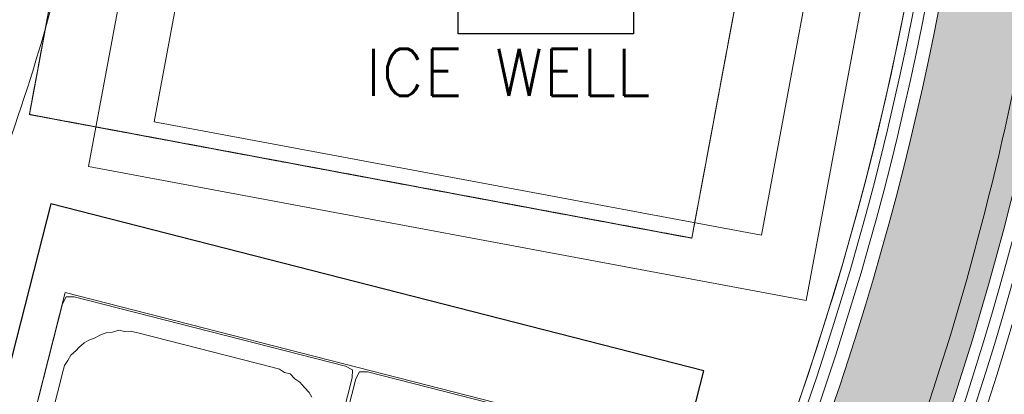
# Model space of a CAD drawing. Header units: millimetres. Extents: x -125266 to 274256, y -711690 to -301689.
# Tile 242 of 256: x -58588 to -57711, y -349099 to -348766. Entities that reach past the tile are written whole.
import ezdxf

# ---------------------------------------------------------------- set-up
doc = ezdxf.new("R2010")
doc.units = ezdxf.units.MM
doc.linetypes.add('HIDDEN', pattern=[0.375, 0.25, -0.125])
for name, color, linetype, lineweight in [('AD Wall', 8, 'Continuous', 15), ('ARCH', 7, 'Continuous', 0), ('CEILING', 8, 'Continuous', 5), ('Counter Top', 8, 'Continuous', 5), ('Equipment', 8, 'Continuous', 0), ('Finished Line', 7, 'Continuous', 0), ('Legend', 5, 'Continuous', 0), ('LIGHT', 173, 'Continuous', 5), ('MEPTEK-TEXT1', 7, 'Continuous', 30), ('Plaster Line', 7, 'Continuous', 0), ('S-COLS', 52, 'Continuous', 9)]:
    doc.layers.add(name, color=color, linetype=linetype, lineweight=lineweight)
for name, color, linetype in [('Equip Code', 1, 'Continuous'), ('Equipment Name', 7, 'Continuous'), ('Light Equipment', 8, 'Continuous')]:
    doc.layers.add(name, color=color, linetype=linetype)
doc.styles.get("Standard").update_dxf_attribs({"font": 'ARIALN.TTF'})

# ---------------------------------------------------------------- blocks, each defined once
blk = doc.blocks.new('MESH JALI CEILING')
at = {"layer": 'CEILING'}
blk.add_lwpolyline([(-16028.6448691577, -313303.1163552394, -0.05438258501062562), (-15573.25976893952, -308738.7406524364), (-17914.72140670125, -307708.7467052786), (-17914.7214066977, -308608.7467052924, -0.1206273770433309), (-17900.73425394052, -309936.3927286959, 0.1511955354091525), (-18106.63561430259, -312326.5646439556), (-16028.6448691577, -313303.1163552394)], format="xyb", dxfattribs=at)
blk.add_lwpolyline([(-16067.11402405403, -313243.0507344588, -0.0533022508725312), (-15616.79665311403, -308761.1031889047), (-17876.72140670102, -307766.9767937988), (-17876.7214066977, -308603.9760929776, -0.1204654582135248), (-17864.41450945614, -309947.957088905, 0.150192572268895), (-18073.4422716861, -312300.1768125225)], format="xyb", close=True, dxfattribs=at)
blk = doc.blocks.new('A$C1555f11b')
at = {"layer": 'Equipment', "lineweight": 30}
blk.add_lwpolyline([(198.0435359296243, 948.387286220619), (-4.624212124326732e-11, 173.2880939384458), (581.3243942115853, 24.75544199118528), (779.3679301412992, 799.8546342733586)], close=True, dxfattribs=at)
at = {"layer": 'Equipment', "lineweight": 0}
for points in [[(210.904689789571, 869.4479550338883), (730.2160759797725, 736.7600820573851), (649.3396581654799, 420.2274276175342), (130.028271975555, 552.9153005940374), (210.904689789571, 869.4479550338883), (130.028271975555, 552.9153005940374), (649.3396581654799, 420.2274276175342), (730.2160759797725, 736.7600820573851)], [(466.4606163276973, 793.6141273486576), (466.4969341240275, 800.629788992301), (460.3237351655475, 803.9633219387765), (218.7264963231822, 865.6931907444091), (211.7108346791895, 865.7295085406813), (208.3773017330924, 859.5563095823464), (132.1344286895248, 561.1583384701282), (132.51934223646, 555.791284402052), (138.2713098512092, 550.8091438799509), (379.8685486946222, 489.0792750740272), (387.305441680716, 490.6915648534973), (390.2177432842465, 495.2161562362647), (466.4606163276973, 793.6141273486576), (390.2177432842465, 495.2161562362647), (387.305441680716, 490.6915648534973), (379.8685486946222, 489.0792750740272), (138.2713098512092, 550.8091438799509), (132.51934223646, 555.791284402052), (132.1344286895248, 561.1583384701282), (208.3773017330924, 859.5563095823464), (211.7108346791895, 865.7295085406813), (218.7264963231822, 865.6931907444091), (460.3237351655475, 803.9633219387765), (466.4969341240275, 800.629788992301)], [(469.6053733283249, 792.810618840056), (472.9389062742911, 798.983817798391), (479.9545679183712, 798.9475000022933), (721.5518067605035, 737.2176311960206), (727.7250057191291, 733.8840982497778), (727.6886879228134, 726.8684366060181), (651.4458148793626, 428.4704654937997), (648.5335132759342, 423.9458741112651), (641.0966202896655, 422.3335843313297), (399.499381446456, 484.063453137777), (393.7474138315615, 489.0455936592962), (393.3625002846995, 494.4126477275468), (469.6053733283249, 792.810618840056), (393.3625002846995, 494.4126477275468), (393.7474138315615, 489.0455936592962), (399.499381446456, 484.063453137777), (641.0966202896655, 422.3335843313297), (648.5335132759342, 423.9458741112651), (651.4458148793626, 428.4704654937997), (727.6886879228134, 726.8684366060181), (727.7250057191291, 733.8840982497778), (721.5518067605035, 737.2176311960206), (479.9545679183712, 798.9475000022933), (472.9389062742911, 798.983817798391)]]:
    blk.add_lwpolyline(points, close=True, dxfattribs=at)
for points in [[(430.4672098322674, 776.4671778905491), (428.0124573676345, 780.6068557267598), (423.9090973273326, 785.1677649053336), (419.8057372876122, 789.7286740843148), (415.2811459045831, 792.6409756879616), (411.1777858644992, 797.2018848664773), (406.2319631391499, 798.4655788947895), (401.7073717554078, 801.3778804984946), (395.112941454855, 803.062805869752), (275.512663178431, 833.6215553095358), (268.918232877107, 835.3064806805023), (263.5511788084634, 834.9215671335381), (258.6053560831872, 836.185261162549), (252.8170706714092, 834.1517400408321), (247.4500166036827, 833.7668264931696), (241.6617311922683, 831.7333053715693), (237.522053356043, 829.2785529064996), (231.7337679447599, 827.2450317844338), (227.5940901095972, 824.7902793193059), (223.0331809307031, 820.6869192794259), (220.5421106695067, 817.8109354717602), (215.9812014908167, 813.7075754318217), (213.0688998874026, 809.1829840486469), (210.1565982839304, 804.6583926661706), (208.4716729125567, 798.0639623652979), (207.2079788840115, 793.1181396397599), (162.9786878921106, 620.0143442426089)], [(162.9786878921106, 620.0143442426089), (207.2079788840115, 793.1181396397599), (208.4716729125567, 798.0639623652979), (210.1565982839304, 804.6583926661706), (213.0688998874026, 809.1829840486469), (215.9812014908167, 813.7075754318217), (220.5421106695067, 817.8109354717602), (223.0331809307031, 820.6869192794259), (227.5940901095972, 824.7902793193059), (231.7337679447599, 827.2450317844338), (237.522053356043, 829.2785529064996), (241.6617311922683, 831.7333053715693), (247.4500166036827, 833.7668264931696), (252.8170706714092, 834.1517400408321), (258.6053560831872, 836.185261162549), (263.5511788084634, 834.9215671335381), (268.918232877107, 835.3064806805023), (275.512663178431, 833.6215553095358), (395.112941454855, 803.062805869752), (401.7073717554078, 801.3778804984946), (406.2319631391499, 798.4655788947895), (411.1777858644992, 797.2018848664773), (415.2811459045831, 792.6409756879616), (419.8057372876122, 789.7286740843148), (423.9090973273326, 785.1677649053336), (428.0124573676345, 780.6068557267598), (430.4672098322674, 776.4671778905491)]]:
    blk.add_lwpolyline(points, dxfattribs=at)
blk = doc.blocks.new('ARCH')
at = {"layer": 'Legend', "ltscale": 15}
h = blk.add_hatch(dxfattribs=at)
h.set_pattern_fill('SACNCR', color=8, scale=25, style=0)
h.set_pattern_definition([(45, (7.275957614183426e-12, 0), (-42.09495056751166, 42.09495056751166), []), (45, (42.09500000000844, 0), (-42.09495056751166, 42.09495056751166), [0, -59.53125])])
h.paths.add_polyline_path([(-61250.0878405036, -341786.991302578), (-61250.0878405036, -342091.0795393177), (-61250.08347718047, -342091.0795400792), (-61250.09220382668, -342141.0795393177), (-61250.08784050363, -344307.9437217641), (-61181.17636021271, -344307.9437217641), (-61181.17635837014, -344307.9170624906), (-61169.14581468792, -344307.917891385), (-60630.75290619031, -344307.9437238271), (-60630.79507556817, -344919.9855284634), (-60630.79590446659, -344932.0160721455), (-61250.08784050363, -344932.0160721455), (-61250.0878405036, -351457.0548609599), (-61395.16861010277, -351457.0548609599), (-61395.17441904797, -351557.0548609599), (-60383.16262214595, -351557.0548609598), (-60383.16262214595, -352683.6964680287), (-61393.16090940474, -352683.6964680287), (-61393.17836269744, -352783.6964680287), (-60283.16262214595, -352783.6964680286), (-60283.16262214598, -351457.0548609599), (-61150.0878405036, -351457.0548609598), (-61150.0878405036, -346631.9913025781), (-57589.31575361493, -346631.9913025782), (-57474.43896814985, -346517.1145171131), (-57545.14964626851, -346446.4038389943), (-57630.73710985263, -346531.9913025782), (-57700.73710985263, -346531.9913025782), (-57700.73710985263, -346581.9913025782), (-58200.73710985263, -346581.9913025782), (-58200.73710985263, -346531.9913025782), (-58300.73710985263, -346531.9913025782), (-58300.73710985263, -346581.9913025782), (-58800.73710985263, -346581.9913025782), (-58800.73710985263, -346531.9913025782), (-58980.7959044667, -346531.9913025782), (-58980.7959044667, -346426.032961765), (-59030.7959044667, -346426.032961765), (-59030.7959044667, -346026.032961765), (-58980.7959044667, -346026.032961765), (-58980.7959044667, -345956.032961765), (-59080.7959044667, -345956.032961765), (-59080.7959044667, -346531.9913025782), (-61150.08784050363, -346531.9913025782), (-61150.0878405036, -345032.0160721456), (-60530.79590446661, -345032.0160721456), (-60530.79590446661, -344606.991302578), (-59080.7959044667, -344606.991302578), (-59080.7959044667, -345032.0329617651), (-58980.7959044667, -345032.0329617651), (-58980.7959044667, -344506.991302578), (-60530.79590446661, -344506.9913025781), (-60530.79590446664, -344207.943721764), (-61150.0878405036, -344207.943721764), (-61150.0878405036, -341886.991302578), (-56700.0878405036, -341886.991302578), (-56700.0878405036, -344932.0329617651), (-58020.79590446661, -344932.0329617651), (-58020.79590446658, -345032.0329617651), (-56700.0878405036, -345032.0329617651), (-56700.08784050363, -345601.3420332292), (-56785.71696327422, -345686.971156), (-56715.00628515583, -345757.6818341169), (-56600.0878405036, -345642.7633894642), (-56600.08784050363, -341886.9913025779), (-51541.43157248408, -341886.9913025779), (-51541.43157248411, -345439.4115019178, 0.002964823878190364), (-51441.43157248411, -345409.7250183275), (-51441.43157248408, -341886.9913025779), (-47645.92716897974, -341886.991302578), (-47645.92716897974, -344723.1806520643), (-47445.92716897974, -344723.1806520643), (-47445.92716897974, -344623.1806520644), (-47545.92716897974, -344623.1806520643), (-47545.92716897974, -341886.991302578), (-45935.92716897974, -341886.991302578), (-45935.92716897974, -344623.1806520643), (-46521.92716897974, -344623.1806520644), (-46521.92716897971, -344723.1806520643), (-45835.92716897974, -344723.1806520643), (-45835.92716897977, -341786.991302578), (-45958.87599125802, -341786.991302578), (-45958.87604145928, -341787.8586494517), (-46008.87604137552, -341787.8557554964)])
h = blk.add_hatch(dxfattribs=at)
h.set_pattern_fill('SACNCR', color=8, scale=25, style=0)
h.set_pattern_definition([(45, (2.91038304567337e-11, 0), (-42.09495056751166, 42.09495056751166), []), (45, (42.09500000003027, 0), (-42.09495056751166, 42.09495056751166), [0, -59.53125])])
h.paths.add_polyline_path([(-61250.08784050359, -341786.991302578), (-61250.0878405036, -342091.0795393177), (-61250.08347718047, -342091.0795400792), (-61250.09220382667, -342141.0795393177), (-61250.08784050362, -344307.9437217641), (-61181.1763602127, -344307.9437217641), (-61181.17635837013, -344307.9170624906), (-61169.14581468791, -344307.917891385), (-60630.7529061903, -344307.9437238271), (-60630.79507556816, -344919.9855284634), (-60630.79590446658, -344932.0160721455), (-61250.08784050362, -344932.0160721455), (-61250.08784050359, -351457.0548609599), (-61395.16861010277, -351457.0548609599), (-61395.17441904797, -351557.0548609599), (-60383.16262214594, -351557.0548609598), (-60383.16262214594, -352683.6964680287), (-61393.16090940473, -352683.6964680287), (-61393.17836269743, -352783.6964680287), (-60283.16262214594, -352783.6964680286), (-60283.16262214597, -351457.0548609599), (-61150.08784050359, -351457.0548609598), (-61150.08784050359, -346631.9913025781), (-57589.31575361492, -346631.9913025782), (-57474.43896814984, -346517.1145171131), (-57545.1496462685, -346446.4038389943), (-57630.73710985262, -346531.9913025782), (-57700.73710985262, -346531.9913025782), (-57700.73710985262, -346581.9913025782), (-58200.73710985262, -346581.9913025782), (-58200.73710985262, -346531.9913025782), (-58300.73710985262, -346531.9913025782), (-58300.73710985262, -346581.9913025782), (-58800.73710985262, -346581.9913025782), (-58800.73710985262, -346531.9913025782), (-58980.79590446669, -346531.9913025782), (-58980.79590446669, -346426.032961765), (-59030.79590446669, -346426.032961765), (-59030.79590446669, -346026.032961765), (-58980.79590446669, -346026.032961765), (-58980.79590446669, -345956.032961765), (-59080.79590446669, -345956.032961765), (-59080.79590446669, -346531.9913025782), (-61150.08784050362, -346531.9913025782), (-61150.08784050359, -345032.0160721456), (-60530.79590446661, -345032.0160721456), (-60530.79590446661, -344606.991302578), (-59080.79590446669, -344606.991302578), (-59080.79590446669, -345032.0329617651), (-58980.79590446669, -345032.0329617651), (-58980.79590446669, -344506.991302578), (-60530.79590446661, -344506.9913025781), (-60530.79590446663, -344207.943721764), (-61150.08784050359, -344207.943721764), (-61150.08784050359, -341886.991302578), (-56700.08784050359, -341886.991302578), (-56700.08784050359, -344932.0329617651), (-58020.79590446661, -344932.0329617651), (-58020.79590446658, -345032.0329617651), (-56700.08784050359, -345032.0329617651), (-56700.08784050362, -345601.3420332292), (-56785.71696327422, -345686.971156), (-56715.00628515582, -345757.6818341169), (-56600.08784050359, -345642.7633894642), (-56600.08784050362, -341886.9913025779), (-51541.43157248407, -341886.9913025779), (-51541.4315724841, -345439.4115019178, 0.002964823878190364), (-51441.4315724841, -345409.7250183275), (-51441.43157248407, -341886.9913025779), (-47645.92716897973, -341886.991302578), (-47645.92716897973, -344723.1806520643), (-47445.92716897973, -344723.1806520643), (-47445.92716897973, -344623.1806520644), (-47545.92716897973, -344623.1806520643), (-47545.92716897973, -341886.991302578), (-45935.92716897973, -341886.991302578), (-45935.92716897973, -344623.1806520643), (-46521.92716897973, -344623.1806520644), (-46521.9271689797, -344723.1806520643), (-45835.92716897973, -344723.1806520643), (-45835.92716897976, -341786.991302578), (-45958.87599125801, -341786.991302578), (-45958.87604145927, -341787.8586494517), (-46008.87604137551, -341787.8557554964)])
at = {"layer": 'Legend'}
h = blk.add_hatch(dxfattribs=at)
h.set_pattern_fill('STARS', color=8, scale=10)
h.set_pattern_definition([(0, (0, 0), (0, 54.9926), [31.75, -31.75]), (59.99999999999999, (0, 0), (-47.62498862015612, 27.4963), [31.75, -31.75]), (120, (15.875, 27.4963), (-47.62498862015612, -27.49629999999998), [31.75, -31.75])])
edge = h.paths.add_edge_path()
edge.add_arc((-54302.69078475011, -350408.010109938), 3690.308011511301, 160.8362828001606, 191.6626896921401, ccw=False)
edge.add_arc((-60350.3395337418, -348256.158833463), 2729.002825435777, 339.8420642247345, 374.0848433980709)
edge.add_line((-57703.38028815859, -347592.0329617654), (-57806.60356420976, -347592.0329617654))
edge.add_arc((-60350.33953374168, -348256.158833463), 2629.002825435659, -20.17654206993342, 14.632315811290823, ccw=False)
edge.add_arc((-54302.69078475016, -350408.0101099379), 3790.308011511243, 160.8229571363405, 191.1240204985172)
edge.add_arc((-59222.41694820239, -351398.7755493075), 1228.352180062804, -57.450295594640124, 12.195579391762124, ccw=False)
edge.add_line((-58561.52533153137, -352434.1843329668), (-60283.16262214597, -352434.1843329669))
edge.add_line((-60283.16262214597, -352434.1843329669), (-60283.16262214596, -352534.1843329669))
edge.add_line((-60283.16262214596, -352534.1843329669), (-58536.26985047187, -352534.1843329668))
edge.add_arc((-59548.39312786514, -350742.8050984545), 2057.530823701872, 299.4663030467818, 300.8075172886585)
edge.add_arc((-59222.41694820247, -351398.7755493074), 1328.35218006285, 303.222831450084, 370.6183867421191)
h = blk.add_hatch(dxfattribs=at)
h.set_pattern_fill('STARS', color=8, scale=10)
h.set_pattern_definition([(0, (0, 0), (0, 54.9926), [31.75, -31.75]), (59.99999999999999, (0, 0), (-47.62498862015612, 27.4963), [31.75, -31.75]), (120, (15.875, 27.49629999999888), (-47.62498862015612, -27.49629999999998), [31.74999999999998, -31.74999999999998])])
h.paths.add_polyline_path([(-57916.81111638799, -351154.0043781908, -0.1353226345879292), (-57788.49830051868, -349196.5980484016, 0.150534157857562), (-57703.38028815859, -347592.0329617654), (-57806.60356420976, -347592.0329617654, -0.1530610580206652), (-57882.66726640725, -349162.9385405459, 0.1329891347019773), (-58021.78597942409, -351139.286907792, -0.3136008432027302), (-58561.52533153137, -352434.1843329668), (-60253.16262214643, -352434.1843329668), (-60253.16262214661, -352534.1843329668), (-58536.26985047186, -352534.1843329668, 0.00585221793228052), (-58494.61728232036, -352510.0033210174, 0.302849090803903)])
at = {"layer": 'AD Wall', "lineweight": 0}
for points in [[(-57907.01756983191, -351151.9828822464, -0.135316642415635), (-57779.08089174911, -349199.9625597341, 0.1514472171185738), (-57696.09947614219, -347580.0329617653), (-57822.18653323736, -347580.0329617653)], [(-58014.93553351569, -351173.3033526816, -0.1353190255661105), (-57882.66726640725, -349162.9385405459, 0.1530610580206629), (-57806.60356420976, -347592.0329617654)], [(-58014.93553351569, -351173.3033526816, -0.1353190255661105), (-57882.66726640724, -349162.9385405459, 0.1530610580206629), (-57806.60356420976, -347592.0329617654)], [(-57916.8111163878, -351154.0043781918, -0.135322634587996), (-57788.49830051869, -349196.5980484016, 0.1505341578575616), (-57703.38028815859, -347592.0329617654)], [(-57916.81111638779, -351154.0043781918, -0.135322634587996), (-57788.49830051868, -349196.5980484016, 0.1505341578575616), (-57703.38028815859, -347592.0329617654)]]:
    blk.add_lwpolyline(points, format="xyb", dxfattribs=at)
at = {"layer": 'Counter Top', "lineweight": 0}
blk.add_lwpolyline([(-58841.33272228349, -349965.20712629, -0.05938555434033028), (-58607.30525980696, -348902.4160030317, 0.04111927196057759), (-58529.84689471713, -348628.5819598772, 0.132904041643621), (-58578.89282673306, -347692.3609359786)], format="xyb", dxfattribs=at)
at = {"layer": 'Equip Code'}
blk.add_lwpolyline([(-58197.44992651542, -348778.5672494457), (-58197.44992651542, -348677.4758442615), (-58041.31077235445, -348677.4758442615), (-58041.31077235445, -348778.5672494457)], close=True, dxfattribs=at)
at = {"layer": 'Equipment'}
for points in [[(-57887.48845167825, -349015.9652040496), (-57777.4822256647, -348426.1358810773), (-58416.46399221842, -348306.9624695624), (-58526.47021823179, -348896.791792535)], [(-57927.47370975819, -348957.6455749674), (-57835.80185474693, -348466.121139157), (-58376.47873413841, -348365.2820986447), (-58468.15058914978, -348856.8065344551)]]:
    blk.add_lwpolyline(points, close=True, dxfattribs=at)
at = {"layer": 'Equipment', "linetype": 'HIDDEN'}
blk.add_lwpolyline([(-58487.53587293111, -348358.8578164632), (-58579.20772794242, -348850.3822522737), (-57989.37840496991, -348960.3884782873), (-57897.70654995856, -348468.8640424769)], close=True, dxfattribs=at)
at = {"layer": 'Finished Line', "color": 8}
for points in [[(-58051.16775800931, -351145.3524210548, -0.1330254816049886), (-57910.91612660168, -349152.8355462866, 0.1569199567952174), (-57845.74276762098, -347562.0329617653)], [(-57887.37561944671, -351148.2056077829, -0.1353234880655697), (-57760.24579662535, -349206.690802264, 0.1526815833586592), (-57680.08002107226, -347562.0329617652)], [(-57887.3756194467, -351148.2056077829, -0.1353234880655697), (-57760.24579662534, -349206.690802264, 0.1526815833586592), (-57680.08002107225, -347562.0329617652)], [(-58051.1677580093, -351145.3524210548, -0.1330254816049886), (-57910.91612660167, -349152.8355462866, 0.1558871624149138), (-57842.96405367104, -347572.1384473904)], [(-58027.02425808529, -351222.2782193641, -0.1383732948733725), (-57903.38318035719, -349155.5299117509, 0.155880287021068), (-57835.24609213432, -347570.0329617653)], [(-58027.02425808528, -351222.2782193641, -0.1383732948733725), (-57903.38318035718, -349155.5299117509, 0.155880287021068), (-57835.24609213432, -347570.0329617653)], [(-57897.224023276, -351149.961386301, -0.1353106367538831), (-57769.66339040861, -349203.3268109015, 0.1521624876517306), (-57688.33881577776, -347570.0329617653), (-57835.24609213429, -347570.0329617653)], [(-57897.22402327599, -351149.961386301, -0.1353106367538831), (-57769.6633904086, -349203.3268109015, 0.1521624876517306), (-57688.33881577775, -347570.0329617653), (-57835.24609213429, -347570.0329617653)]]:
    blk.add_lwpolyline(points, format="xyb", dxfattribs=at)
at = {"layer": 'Light Equipment', "lineweight": 0}
blk.add_lwpolyline([(-58841.33272228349, -349965.20712629, -0.05938555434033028), (-58607.30525980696, -348902.4160030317, 0.04111927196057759), (-58529.84689471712, -348628.5819598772, 0.132904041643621), (-58578.89282673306, -347692.3609359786)], format="xyb", dxfattribs=at)
for points in [[(-57887.48845167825, -349015.9652040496), (-57777.48222566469, -348426.1358810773), (-58416.46399221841, -348306.9624695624), (-58526.47021823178, -348896.791792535)], [(-58487.5358729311, -348358.8578164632), (-58579.20772794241, -348850.3822522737), (-57989.3784049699, -348960.3884782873), (-57897.70654995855, -348468.8640424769)], [(-57927.47370975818, -348957.6455749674), (-57835.80185474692, -348466.121139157), (-58376.47873413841, -348365.2820986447), (-58468.15058914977, -348856.8065344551)], [(-58197.44992651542, -348778.5672494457), (-58197.44992651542, -348677.4758442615), (-58041.31077235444, -348677.4758442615), (-58041.31077235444, -348778.5672494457)], [(-58560.07464428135, -348929.9656615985), (-58758.11818021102, -349705.0648538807), (-58176.79378599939, -349853.5975058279), (-57978.75025006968, -349078.4983135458)], [(-58547.21349042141, -349008.9049927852), (-58027.90210423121, -349141.5928657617), (-58108.7785220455, -349458.1255202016), (-58628.08990823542, -349325.437647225), (-58547.21349042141, -349008.9049927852), (-58628.08990823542, -349325.437647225), (-58108.7785220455, -349458.1255202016), (-58027.90210423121, -349141.5928657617)], [(-58291.65756388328, -349084.7388204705), (-58291.62124608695, -349077.7231588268), (-58297.79444504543, -349074.3896258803), (-58539.3916838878, -349012.6597570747), (-58546.40734553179, -349012.6234392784), (-58549.74087847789, -349018.7966382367), (-58625.98375152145, -349317.194609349), (-58625.59883797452, -349322.561663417), (-58619.84687035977, -349327.5438039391), (-58378.24963151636, -349389.2736727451), (-58370.81273853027, -349387.6613829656), (-58367.90043692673, -349383.1367915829), (-58291.65756388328, -349084.7388204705), (-58367.90043692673, -349383.1367915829), (-58370.81273853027, -349387.6613829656), (-58378.24963151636, -349389.2736727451), (-58619.84687035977, -349327.5438039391), (-58625.59883797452, -349322.561663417), (-58625.98375152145, -349317.194609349), (-58549.74087847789, -349018.7966382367), (-58546.40734553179, -349012.6234392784), (-58539.3916838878, -349012.6597570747), (-58297.79444504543, -349074.3896258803), (-58291.62124608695, -349077.7231588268)], [(-58288.51280688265, -349085.5423289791), (-58285.17927393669, -349079.3691300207), (-58278.16361229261, -349079.4054478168), (-58036.56637345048, -349141.1353166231), (-58030.39317449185, -349144.4688495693), (-58030.42949228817, -349151.4845112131), (-58106.67236533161, -349449.8824823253), (-58109.58466693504, -349454.4070737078), (-58117.02155992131, -349456.0193634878), (-58358.61879876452, -349394.2894946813), (-58364.37076637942, -349389.3073541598), (-58364.75567992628, -349383.9403000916), (-58288.51280688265, -349085.5423289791), (-58364.75567992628, -349383.9403000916), (-58364.37076637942, -349389.3073541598), (-58358.61879876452, -349394.2894946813), (-58117.02155992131, -349456.0193634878), (-58109.58466693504, -349454.4070737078), (-58106.67236533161, -349449.8824823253), (-58030.42949228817, -349151.4845112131), (-58030.39317449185, -349144.4688495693), (-58036.56637345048, -349141.1353166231), (-58278.16361229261, -349079.4054478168), (-58285.17927393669, -349079.3691300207)]]:
    blk.add_lwpolyline(points, close=True, dxfattribs=at)
for points in [[(-58327.65097037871, -349101.8857699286), (-58330.10572284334, -349097.7460920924), (-58334.20908288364, -349093.1851829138), (-58338.31244292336, -349088.6242737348), (-58342.83703430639, -349085.7119721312), (-58346.94039434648, -349081.1510629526), (-58351.88621707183, -349079.8873689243), (-58356.41080845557, -349076.9750673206), (-58363.00523875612, -349075.2901419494), (-58482.60551703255, -349044.7313925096), (-58489.19994733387, -349043.0464671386), (-58494.56700140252, -349043.4313806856), (-58499.51282412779, -349042.1676866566), (-58505.30110953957, -349044.2012077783), (-58510.6681636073, -349044.586121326), (-58516.45644901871, -349046.6196424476), (-58520.59612685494, -349049.0743949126), (-58526.38441226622, -349051.1079160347), (-58530.52409010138, -349053.5626684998), (-58535.08499928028, -349057.6660285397), (-58537.57606954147, -349060.5420123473), (-58542.13697872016, -349064.6453723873), (-58545.04928032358, -349069.1699637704), (-58547.96158192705, -349073.6945551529), (-58549.64650729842, -349080.2889854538), (-58550.91020132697, -349085.2348081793), (-58595.13949231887, -349258.3386035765)], [(-58595.13949231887, -349258.3386035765), (-58550.91020132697, -349085.2348081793), (-58549.64650729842, -349080.2889854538), (-58547.96158192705, -349073.6945551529), (-58545.04928032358, -349069.1699637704), (-58542.13697872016, -349064.6453723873), (-58537.57606954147, -349060.5420123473), (-58535.08499928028, -349057.6660285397), (-58530.52409010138, -349053.5626684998), (-58526.38441226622, -349051.1079160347), (-58520.59612685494, -349049.0743949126), (-58516.45644901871, -349046.6196424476), (-58510.6681636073, -349044.586121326), (-58505.30110953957, -349044.2012077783), (-58499.51282412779, -349042.1676866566), (-58494.56700140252, -349043.4313806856), (-58489.19994733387, -349043.0464671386), (-58482.60551703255, -349044.7313925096), (-58363.00523875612, -349075.2901419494), (-58356.41080845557, -349076.9750673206), (-58351.88621707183, -349079.8873689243), (-58346.94039434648, -349081.1510629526), (-58342.83703430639, -349085.7119721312), (-58338.31244292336, -349088.6242737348), (-58334.20908288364, -349093.1851829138), (-58330.10572284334, -349097.7460920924), (-58327.65097037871, -349101.8857699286)]]:
    blk.add_lwpolyline(points, dxfattribs=at)
at = {"layer": 'Plaster Line', "lineweight": 5}
for points in [[(-58017.18185437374, -351220.4769142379, -0.1383904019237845), (-57893.9669124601, -349158.897629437, 0.1545916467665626), (-57822.18653323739, -347580.0329617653)], [(-57907.01756983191, -351151.9828822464, -0.135316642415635), (-57779.08089174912, -349199.9625597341, 0.1514472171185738), (-57696.0994761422, -347580.0329617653), (-57822.18653323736, -347580.0329617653)]]:
    blk.add_lwpolyline(points, format="xyb", dxfattribs=at)
at = {"layer": 'Plaster Line', "color": 8, "lineweight": 5}
blk.add_lwpolyline([(-58017.18185437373, -351220.4769142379, -0.1383904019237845), (-57893.96691246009, -349158.897629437, 0.1545916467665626), (-57822.18653323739, -347580.0329617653)], format="xyb", dxfattribs=at)
at = {"layer": 'Equipment'}
blk.add_blockref('A$C1555f11b', (-58758.11818021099, -349878.3529478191), dxfattribs=at)
at = {"layer": 'Equipment Name', "linetype": 'Continuous', "lineweight": 5, "ltscale": 25, "insert": (-58279.99434410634, -348791.8315072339, 11.33541538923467), "char_height": 42, "width": 553.5635662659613, "attachment_point": 1}
blk.add_mtext('{\\Fsimplex|c0;ICE WELL}', dxfattribs=at)
at = {"layer": 'Light Equipment', "lineweight": 0, "insert": (-58279.99434410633, -348791.8315072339, 11.33541538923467), "char_height": 42, "width": 553.5635662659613, "attachment_point": 1}
blk.add_mtext('{\\Fsimplex|c0;ICE WELL}', dxfattribs=at)

msp = doc.modelspace()

# ---------------------------------------------------------------- linework, layer by layer
at = {"layer": 'CEILING'}
msp.add_lwpolyline([(-60253.16136397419, -352520.1697335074), (-58553.50963381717, -352520.1839898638, 0.3035240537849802), (-57926.76154380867, -351216.8810990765, -0.1380432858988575), (-57807.32668480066, -349189.844714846, 0.03924887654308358), (-57697.31622312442, -348800.1599109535, 0.1154738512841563), (-57726.88934686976, -347561.9981943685), (-57726.88934686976, -346661.9913025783), (-57576.88934686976, -346661.9913027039), (-57576.8893467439, -347561.9913025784, -0.1156902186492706), (-57550.40121951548, -348830.4402765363, -0.03901498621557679), (-57666.06480048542, -349240.3164998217, 0.1383179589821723), (-57779.07863916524, -351190.0517922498, -0.3125398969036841), (-58513.74272104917, -352670.1843234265), (-60253.16262214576, -352670.1697335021)], format="xyb", close=True, dxfattribs=at)
at = {"layer": 'LIGHT', "color": 3, "lineweight": 30}
msp.add_lwpolyline([(-57625.28633331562, -347574.5504303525, -0.168306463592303), (-57765.42451450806, -349331.6780210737, 0.1208015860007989), (-57818.36901482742, -351287.1908726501, -0.2924290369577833), (-58526.74248101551, -352620.2151073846), (-60253.16130801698, -352620.1697326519)], format="xyb", dxfattribs=at)
at = {"layer": 'S-COLS'}
msp.add_arc((-57755.30351357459, -348906.3099088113), 1790.244956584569, 100.348343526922, 198.9668654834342, dxfattribs=at)

# ---------------------------------------------------------------- block references
at = {"layer": 'ARCH'}
msp.add_blockref('ARCH', (0, 0), dxfattribs=at)
at = {"layer": 'CEILING'}
msp.add_blockref('MESH JALI CEILING', (-39662.16794004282, -38953.24459781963), dxfattribs=at)

# ---------------------------------------------------------------- texts
at = {"layer": 'MEPTEK-TEXT1', "char_height": 350, "attachment_point": 1}
for s, insert, width in [('{\\fCalibri|b0|i0|c0|p34;\\H1.28571x;\\C1;GENERAL GUIDELINES-HVAC :\\P\\fArial Narrow|b0|i0|c0|p34;\\H0.88889x;\\C256;\\P\\fCalibri|b0|i0|c0|p34;\\C4;DUCTING :\\H0.875x;\\P\\pi-1050,l1050,t1050;\\C256;1.^IDUCTING SHALL BE IN ACCORDANCE WITH IS 655, GALVANIZED IRON SHEET TO BE USED FOR ALL DUCTING WORKS. THERMAL INSULATION ON DUCTS SHALL BE 19 MM THICK. CLOSED CELL CLASS “O” BS 476 PART 6-7 FM APPROVED NITRILE RUBBER ELASTOMERIC INSULATION THERMAL CONDUCTIVITY 0.033 WATTS PER METER-KELVIN (W/(M.K)) AT 0°C FOR AIR CONDITIONING DUCTING. \\P2.^ITHERMAL INSULATION ON KITCHEN EXHAUST DUCTING SHALL BE 80 MM THICK ALUMINUM FOIL FACED RESIN BONDED FIBRE GLASS WOOL OF DENSITY NOT LESS THAN 48 KG/M3.\\P3.^ITHERMAL INSULATION ON FRESH AIR, SUPPLY AIR AND RETURN AIR SHALL BE 19MM THICK CLOSED CELL ANTI-MICROBIAL CLASS “O” BS 476 AND PART 6 & 7 FM APPROVED NITRILE RUBBER ELASTOMERIC INSULATION THERMAL CONDUCTIVITY 0.033 WATTS PER METER-KELVIN (W/ (M\\fArial|b0|i0|c0|p34;.\\fCalibri|b0|i0|c0|p34;K)) AT 0°C.\\P4.^IAPPROPRIATE NUMBER OF TRAP DOORS SHALL BE PROVIDED IN KITCHEN EXHAUST DUCTING FOR OIL/GREASE CLEANING PURPOSE.\\P5.^IDUCTING INSTALLATION WITH RESPECT TO FRESH AIR INTAKE, KITCHEN EXHAUST OUT FROM LOCATION UP TO LOUVERS AT FAÇADE SHALL BE IN THE SCOPE OF CONCESSIONER INCLUDING AIR WASHER, EXHAUST FAN SECTION DRY SCRUBBER ETC.\\P6.^IEACH AND EVERY KITCHEN EXHAUST HOOD SHOULD BE EQUIPPED WITH UL LISTED, WET CHEMICAL BASED, MECHANICALLY OPERATED, AUTOMATIC FIRE SUPPRESSION SYSTEM. SEPARATE DRAWING TO BE SUBMITTED FOR HOOD SUPPRESSION SYSTEM.\\P7.^ISUPPORTING OF DUCTING TO BE DONE WITH USING ANGLE 50X 50 X 5MM AND TIE ROD OF SIZE MINIMUM 10 MM DIA/ AS PER DUCT SIZE.\\P8.^IPOST COMPLETION OF ONSITE WORK, CONCESSIONAIRE HAS TO SHARE TESTING AND COMMISSIONING REPORT WITH DIAL.\\P9.^IINTEGRATION WITH FIRE ALARM SYSTEM, SO THAT AHU GET SWITCHED OFF IN CASE OF ANY FIRE INCIDENT.\\P10.^IFOR EQUIPMENT PLACEMENT STRUCTURAL DETAILS TO BE APPROVED BY STRUCTURAL CONSULTANT AND SAME TO BE SHARE WITH DIAL.\\P11.^ITRAP DOOR WITH PROPER ACCESS TO BE PROVIDED FOR FILTER AND COPPER COIL CLEANING.\\P12.^IKITCHEN VENTILATION SHALL COMPLY TO NFPA 96 GUIDELINE.}', (-102876.1092228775, -301696.9008114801), 28043.42879176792), ('{\\fCalibri|b0|i0|c0|p34;\\H1.28571x;\\C1;CHILLED WATER PIPING:-\\H0.77778x;\\P\\pi-1050,l1050,t1050;\\C256;1.^ICHILLED WATER PIPING SHALL BE CONFIRMING TO IS:1239 PART I CLASS ‘C’ HEAVY AND FITTING SHALL BE CONFORMING TO ASTM A-105,3000LBS SOCKET WELD END (UP TO 50MM) & 1S:1239 PART-II HEAVY/ASTM A-234 WPB, GR.B BUTT WELD FITTING ( ABOVE 50NB PIPE SIZE)\\P2.^IPIPING CONNECTION SHOULD BE SOCKET WELDED UP TO 50NB SIZE AND SHALL BE BUTT WELD ABOVE 50NB PIPE SIZE. PIPE FLANGES SHOULD BE CONFIRMING TO ASTM A-105 # 150 SORF AND FLANGE DIMENSION SHOULD BE IN ACCORDANCE WITH ASME/ANSI B 16.5 (150 SORF), FITTING TO FITTING WELDING IS NOT ALLOWED. NOZZLE CONNECTIONS/THREDOLETS/WELDOLETS ARE NOT ALLOWED BY PUNCTURING THE PIPE. ONLY EQUAL/UNEQUAL TEE’S SHALL BE USED FOR BRANCH CONNECTION FROM HEADER. SOCKET WELD END TEE SHOULD BE USED FOR BRANCH CONNECTION (UP-TO -50NB PIPE SIZE) W.R.T TO PRESSURE GAUGE/TEMPERATURE GAUGE/AIR VENT/DRAIN POINT ETC.\\P3.^IPOST INSTALLATION CLEARANCE BY DIAL, CHW PIPING SHALL BE TESTED @15KGF/CM2 HYDROSTATICS PRESSURE FOR 24HRS HOLD TIME AND TESTING SHOULD BE WITNESSED TO DIAL TEAM.\\P4.^ITHERMAL INSULATION ON CHW AND CONDENSATE DRAIN PIPING LINE SHALL BE 25MM THICK. CLOSED CELL ANTI-MICROBIAL CLASS “O” BS 476 AND PART 6 & 7 FM APPROVED NITRILE RUBBER ELASTOMERIC INSULATION THERMAL CONDUCTIVITY 0.033 WATTS PER METER-KELVIN (W/ (M\\fArial|b0|i0|c0|p34;⋅\\fCalibri|b0|i0|c0|p34;K)) AT 0°C.\\P5.^ICONDENSATE DRAIN PIPING SHALL BE COMPLYING TO IS 4985 CLASS 3 UPVC PIPE. SOLVENT CEMENT COMPLYING WITH ASTM D2564 SHALL BE USED FOR JOINTS.\\P6.^IFOR CEILING SUSPENDED CHILLED WATER PIPE:  PIPE SHOULD BE HANGED WITH TIE ROD OF SIZE MINIMUM 10 MM DIA.}', (-102709.0243572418, -319968.0040576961), 24849.35390728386)]:
    msp.add_mtext(s, dxfattribs=dict(at, insert=insert, width=width))

doc.saveas('drawing.dxf')
